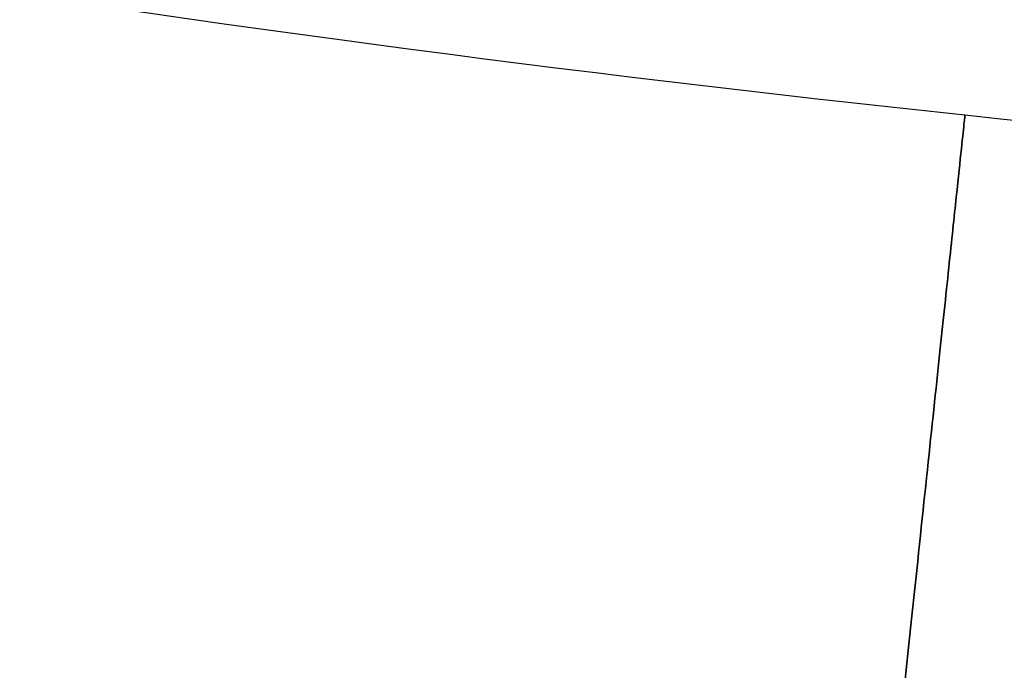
# Model space of a CAD drawing. Header units: centimetres. Extents: x 241 to 416, y 204 to 393.
# Tile 34 of 228: x 276.846 to 277.478, y 315.289 to 315.707. Entities that reach past the tile are written whole.
import ezdxf

# ---------------------------------------------------------------- set-up
doc = ezdxf.new("R2010")
doc.units = ezdxf.units.CM
doc.layers.add('solide1$Calque 01', color=1, linetype='Continuous', true_color=0xff0000)

msp = doc.modelspace()

# ---------------------------------------------------------------- linework, layer by layer
at = {"layer": 'solide1$Calque 01'}
for points in [[(262.29947, 335.33523, -633.07442), (262.29947, 334.11794, -633.07442), (262.4938, 331.6221, -633.07442), (263.39618, 327.9219, -633.07442), (264.95488, 324.37254, -633.07442), (266.77867, 321.72279, -633.07442), (268.50361, 319.89541, -633.07442), (269.88773, 318.70819, -633.07442), (271.34711, 317.70771, -633.07442), (273.3258, 316.64913, -633.07442), (275.37991, 315.95208, -633.07442), (277.43264, 315.62116, -633.07442), (278.43274, 315.56819, -633.07442), (278.92385, 315.56821, -633.07442)], [(262.29947, 335.33523, -618.87082), (262.29947, 334.11794, -618.87082), (262.4938, 331.6221, -618.87082), (263.39618, 327.9219, -618.87082), (264.95488, 324.37254, -618.87082), (266.77867, 321.72279, -618.87082), (268.50361, 319.89541, -618.87082), (269.88773, 318.70819, -618.87082), (271.34711, 317.70771, -618.87082), (273.3258, 316.64913, -618.87082), (275.37991, 315.95208, -618.87082), (277.43264, 315.62116, -618.87082), (278.43274, 315.56819, -618.87082), (278.92385, 315.56821, -618.87082)]]:
    msp.add_open_spline(points, degree=3, knots=[0, 0, 0, 0, 3.885576, 7.96599, 12.135782, 16.278396, 18.305805, 20.289441, 22.221376, 24.096178, 27.663777, 29.355549, 30.987129, 30.987129, 30.987129, 30.987129], dxfattribs=at)
for points in [[(277.29528, 314.15424, -634.57442), (277.45319, 315.6459, -634.57442), (277.45319, 315.6459, -633.07442), (277.45319, 315.6459, -631.57442), (277.29528, 314.15424, -631.57442), (277.13737, 312.66257, -631.57442), (277.13737, 312.66257, -633.07442), (277.13737, 312.66257, -634.57442), (277.29528, 314.15424, -634.57442)], [(277.29528, 314.15424, -620.37082), (277.45319, 315.6459, -620.37082), (277.45319, 315.6459, -618.87082), (277.45319, 315.6459, -617.37082), (277.29528, 314.15424, -617.37082), (277.13737, 312.66257, -617.37082), (277.13737, 312.66257, -618.87082), (277.13737, 312.66257, -620.37082), (277.29528, 314.15424, -620.37082)]]:
    msp.add_rational_spline(points, [1, 0.707106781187, 1, 0.707106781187, 1, 0.707106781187, 1, 0.707106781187, 1], degree=2, knots=[0, 0, 0, 2.356194, 2.356194, 4.712389, 4.712389, 7.068583, 7.068583, 9.424778, 9.424778, 9.424778], dxfattribs=at)

doc.saveas('drawing.dxf')
